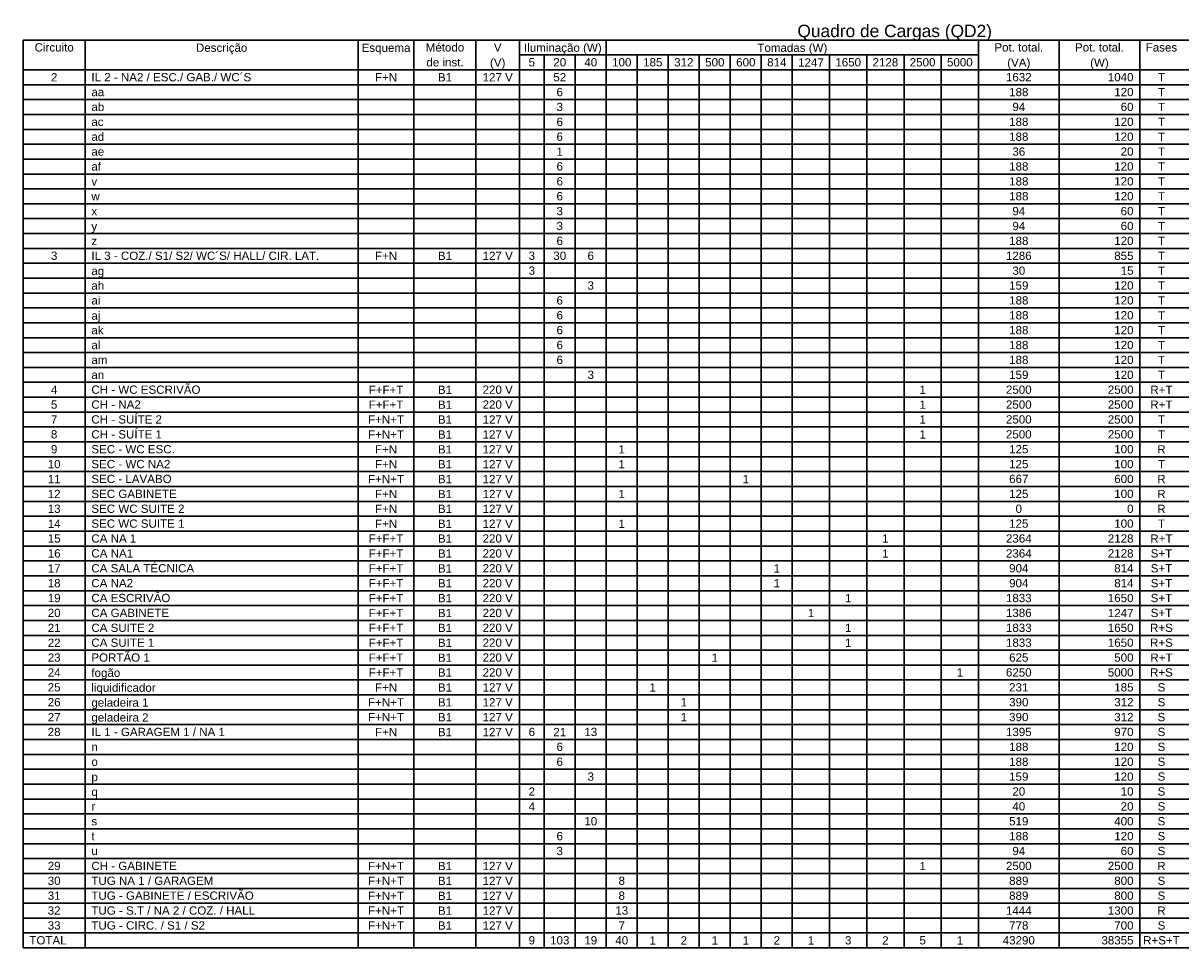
# Model space of a CAD drawing. Header units: millimetres. Extents: x -11 to 95, y -28 to 98.
# Tile 20 of 22: x 48 to 77, y 54 to 77. Entities that reach past the tile are written whole.
import ezdxf

# ---------------------------------------------------------------- set-up
doc = ezdxf.new("R2010")
doc.units = ezdxf.units.MM
doc.header["$MEASUREMENT"] = 0
for name, color, linetype, lineweight in [('DI-Linhas do quadro', 1, 'Continuous', 30), ('DI-Textos do quadro', 7, 'Continuous', 20), ('DI-Título do quadro', 1, 'Continuous', 30)]:
    doc.layers.add(name, color=color, linetype=linetype, lineweight=lineweight)
doc.styles.add('Arial', font='txt')

msp = doc.modelspace()

# ---------------------------------------------------------------- linework, layer by layer
at = {"layer": 'DI-Linhas do quadro', "linetype": 'Continuous'}
for p, q in [((47.728, 76.763), (92.365, 76.763)), ((47.728, 76.763), (47.728, 53.889)), ((49.317, 76.763), (49.317, 53.889)), ((56.306, 76.763), (56.306, 53.889)), ((57.736, 76.763), (57.736, 53.889)), ((59.324, 76.763), (59.324, 53.889)), ((60.436, 76.763), (60.436, 53.889)), ((62.66, 76.763), (62.66, 53.889)), ((72.191, 76.763), (72.191, 53.889)), ((74.256, 76.763), (74.256, 53.889)), ((76.321, 76.763), (76.321, 53.889)), ((60.436, 76.382), (62.66, 76.382)), ((61.072, 76.382), (61.072, 53.889)), ((61.866, 76.382), (61.866, 53.889)), ((62.66, 76.382), (72.191, 76.382)), ((63.454, 76.382), (63.454, 53.889)), ((64.249, 76.382), (64.249, 53.889)), ((65.043, 76.382), (65.043, 53.889)), ((65.837, 76.382), (65.837, 53.889)), ((66.631, 76.382), (66.631, 53.889)), ((67.425, 76.382), (67.425, 53.889)), ((68.379, 76.382), (68.379, 53.889)), ((69.332, 76.382), (69.332, 53.889)), ((70.285, 76.382), (70.285, 53.889)), ((71.238, 76.382), (71.238, 53.889)), ((47.728, 76.001), (92.365, 76.001)), ((47.728, 75.619), (92.365, 75.619)), ((47.728, 75.238), (92.365, 75.238)), ((47.728, 74.857), (92.365, 74.857)), ((47.728, 74.476), (92.365, 74.476)), ((47.728, 74.094), (92.365, 74.094)), ((47.728, 73.713), (92.365, 73.713)), ((47.728, 73.332), (92.365, 73.332)), ((47.728, 72.951), (92.365, 72.951)), ((47.728, 72.569), (92.365, 72.569)), ((47.728, 72.188), (92.365, 72.188)), ((47.728, 71.807), (92.365, 71.807)), ((47.728, 71.426), (92.365, 71.426)), ((47.728, 71.044), (92.365, 71.044)), ((47.728, 70.663), (92.365, 70.663)), ((47.728, 70.282), (92.365, 70.282)), ((47.728, 69.901), (92.365, 69.901)), ((47.728, 69.519), (92.365, 69.519)), ((47.728, 69.138), (92.365, 69.138)), ((47.728, 68.757), (92.365, 68.757)), ((47.728, 68.376), (92.365, 68.376)), ((47.728, 67.995), (92.365, 67.995)), ((47.728, 67.613), (92.365, 67.613)), ((47.728, 67.232), (92.365, 67.232)), ((47.728, 66.851), (92.365, 66.851)), ((47.728, 66.469), (92.365, 66.469)), ((47.728, 66.088), (92.365, 66.088)), ((47.728, 65.707), (92.365, 65.707)), ((47.728, 65.326), (92.365, 65.326)), ((47.728, 64.945), (92.365, 64.945)), ((47.728, 64.563), (92.365, 64.563)), ((47.728, 64.182), (92.365, 64.182)), ((47.728, 63.801), (92.365, 63.801)), ((47.728, 63.42), (92.365, 63.42)), ((47.728, 63.038), (92.365, 63.038)), ((47.728, 62.657), (92.365, 62.657)), ((47.728, 62.276), (92.365, 62.276)), ((47.728, 61.895), (92.365, 61.895)), ((47.728, 61.513), (92.365, 61.513)), ((47.728, 61.132), (92.365, 61.132)), ((47.728, 60.751), (92.365, 60.751)), ((47.728, 60.37), (92.365, 60.37)), ((47.728, 59.988), (92.365, 59.988)), ((47.728, 59.607), (92.365, 59.607)), ((47.728, 59.226), (92.365, 59.226)), ((47.728, 58.845), (92.365, 58.845)), ((47.728, 58.464), (92.365, 58.464)), ((47.728, 58.082), (92.365, 58.082)), ((47.728, 57.701), (92.365, 57.701)), ((47.728, 57.32), (92.365, 57.32)), ((47.728, 56.938), (92.365, 56.938)), ((47.728, 56.557), (92.365, 56.557)), ((47.728, 56.176), (92.365, 56.176)), ((47.728, 55.795), (92.365, 55.795)), ((47.728, 55.414), (92.365, 55.414)), ((47.728, 55.032), (92.365, 55.032)), ((47.728, 54.651), (92.365, 54.651)), ((47.728, 54.27), (92.365, 54.27)), ((47.728, 53.889), (92.365, 53.889)), ((47.728, 53.507), (47.728, 53.889)), ((47.728, 53.507), (47.728, 53.889)), ((49.317, 53.507), (49.317, 53.889)), ((56.306, 53.507), (56.306, 53.889)), ((57.736, 53.507), (57.736, 53.889)), ((59.324, 53.507), (59.324, 53.889)), ((60.436, 53.507), (60.436, 53.889)), ((61.072, 53.507), (61.072, 53.889)), ((61.866, 53.507), (61.866, 53.889)), ((62.66, 53.507), (62.66, 53.889)), ((63.454, 53.507), (63.454, 53.889)), ((64.249, 53.507), (64.249, 53.889)), ((65.043, 53.507), (65.043, 53.889)), ((65.837, 53.507), (65.837, 53.889)), ((66.631, 53.507), (66.631, 53.889)), ((67.425, 53.507), (67.425, 53.889)), ((68.379, 53.507), (68.379, 53.889)), ((69.332, 53.507), (69.332, 53.889)), ((70.285, 53.507), (70.285, 53.889)), ((71.238, 53.507), (71.238, 53.889)), ((72.191, 53.507), (72.191, 53.889)), ((74.256, 53.507), (74.256, 53.889)), ((76.321, 53.507), (76.321, 53.889)), ((47.728, 53.507), (92.365, 53.507))]:
    msp.add_line(p, q, dxfattribs=at)

# ---------------------------------------------------------------- texts
at = {"layer": 'DI-Textos do quadro', "line_spacing_factor": 0.798, "style": 'Arial'}
for s, insert, char_height, width, attachment_point in [('Método', (58.53, 76.467), 0.2118, 1.52496, 8), ('Circuito', (48.522, 76.467), 0.2118, 2.03328, 8), ('Descrição', (52.811, 76.397), 0.2118, 2.28744, 8), ('Esquema', (57.021, 76.397), 0.2118, 1.77912, 8), ('V', (59.88, 76.467), 0.212, 0.25416, 8), ('Iluminação (W)', (61.548, 76.397), 0.2118, 3.55824, 8), ('Tomadas (W)', (67.425, 76.397), 0.2118, 2.79576, 8), ('Pot. total.', (73.224, 76.467), 0.2118, 2.79576, 8), ('Pot. total.', (75.289, 76.467), 0.2118, 2.79576, 8), ('Fases', (76.877, 76.467), 0.2118, 1.2708, 8), ('de inst.', (58.53, 76.085), 0.2118, 2.03328, 8), ('(V)', (59.88, 76.015), 0.2118, 0.76248, 8), ('5', (60.754, 76.085), 0.212, 0.25416, 8), ('20', (61.469, 76.085), 0.2118, 0.50832, 8), ('40', (62.263, 76.085), 0.2118, 0.50832, 8), ('100', (63.057, 76.085), 0.2118, 0.76248, 8), ('185', (63.851, 76.085), 0.2118, 0.76248, 8), ('312', (64.646, 76.085), 0.2118, 0.76248, 8), ('500', (65.44, 76.085), 0.2118, 0.76248, 8), ('600', (66.234, 76.085), 0.2118, 0.76248, 8), ('814', (67.028, 76.085), 0.2118, 0.76248, 8), ('1247', (67.902, 76.085), 0.2118, 1.01664, 8), ('1650', (68.855, 76.085), 0.2118, 1.01664, 8), ('2128', (69.808, 76.085), 0.2118, 1.01664, 8), ('2500', (70.761, 76.085), 0.2118, 1.01664, 8), ('5000', (71.715, 76.085), 0.2118, 1.01664, 8), ('(VA)', (73.224, 76.015), 0.2118, 1.01664, 8), ('(W)', (75.289, 76.015), 0.2118, 0.76248, 8), ('2', (48.522, 75.704), 0.212, 0.25416, 8), ('IL 2 - NA2 / ESC./ GAB./ WC´S', (49.475, 75.704), 0.2118, 7.37064, 7), ('F+N', (57.021, 75.704), 0.2118, 0.76248, 8), ('B1', (58.53, 75.704), 0.2118, 0.50832, 8), ('127 V', (59.88, 75.704), 0.2118, 1.2708, 8), ('52', (61.469, 75.704), 0.2118, 0.50832, 8), ('1632', (73.224, 75.704), 0.2118, 1.01664, 8), ('1040', (76.162, 75.704), 0.2118, 1.01664, 9), ('T', (76.877, 75.704), 0.212, 0.25416, 8), ('6', (61.469, 75.323), 0.212, 0.25416, 8), ('188', (73.224, 75.323), 0.2118, 0.76248, 8), ('120', (76.162, 75.323), 0.2118, 0.76248, 9), ('T', (76.877, 75.323), 0.212, 0.25416, 8), ('aa', (49.475, 75.323), 0.2118, 0.50832, 7), ('ab', (49.475, 74.942), 0.2118, 0.50832, 7), ('3', (61.469, 74.942), 0.212, 0.25416, 8), ('94', (73.224, 74.942), 0.2118, 0.50832, 8), ('60', (76.162, 74.942), 0.2118, 0.50832, 9), ('T', (76.877, 74.942), 0.212, 0.25416, 8), ('ac', (49.475, 74.56), 0.2118, 0.50832, 7), ('6', (61.469, 74.56), 0.212, 0.25416, 8), ('188', (73.224, 74.56), 0.2118, 0.76248, 8), ('120', (76.162, 74.56), 0.2118, 0.76248, 9), ('T', (76.877, 74.56), 0.212, 0.25416, 8), ('ad', (49.475, 74.179), 0.2118, 0.50832, 7), ('6', (61.469, 74.179), 0.212, 0.25416, 8), ('188', (73.224, 74.179), 0.2118, 0.76248, 8), ('120', (76.162, 74.179), 0.2118, 0.76248, 9), ('T', (76.877, 74.179), 0.212, 0.25416, 8), ('ae', (49.475, 73.798), 0.2118, 0.50832, 7), ('1', (61.469, 73.798), 0.212, 0.25416, 8), ('36', (73.224, 73.798), 0.2118, 0.50832, 8), ('20', (76.162, 73.798), 0.2118, 0.50832, 9), ('T', (76.877, 73.798), 0.212, 0.25416, 8), ('af', (49.475, 73.417), 0.2118, 0.50832, 7), ('6', (61.469, 73.417), 0.212, 0.25416, 8), ('188', (73.224, 73.417), 0.2118, 0.76248, 8), ('120', (76.162, 73.417), 0.2118, 0.76248, 9), ('T', (76.877, 73.417), 0.212, 0.25416, 8), ('v', (49.475, 73.035), 0.212, 0.25416, 7), ('6', (61.469, 73.035), 0.212, 0.25416, 8), ('188', (73.224, 73.035), 0.2118, 0.76248, 8), ('120', (76.162, 73.035), 0.2118, 0.76248, 9), ('T', (76.877, 73.035), 0.212, 0.25416, 8), ('6', (61.469, 72.654), 0.212, 0.25416, 8), ('188', (73.224, 72.654), 0.2118, 0.76248, 8), ('120', (76.162, 72.654), 0.2118, 0.76248, 9), ('T', (76.877, 72.654), 0.212, 0.25416, 8), ('w', (49.475, 72.654), 0.212, 0.25416, 7), ('x', (49.475, 72.273), 0.212, 0.25416, 7), ('3', (61.469, 72.273), 0.212, 0.25416, 8), ('94', (73.224, 72.273), 0.2118, 0.50832, 8), ('60', (76.162, 72.273), 0.2118, 0.50832, 9), ('T', (76.877, 72.273), 0.212, 0.25416, 8), ('y', (49.475, 71.822), 0.212, 0.25416, 7), ('3', (61.469, 71.892), 0.212, 0.25416, 8), ('94', (73.224, 71.892), 0.2118, 0.50832, 8), ('60', (76.162, 71.892), 0.2118, 0.50832, 9), ('T', (76.877, 71.892), 0.212, 0.25416, 8), ('6', (61.469, 71.511), 0.212, 0.25416, 8), ('188', (73.224, 71.511), 0.2118, 0.76248, 8), ('120', (76.162, 71.511), 0.2118, 0.76248, 9), ('T', (76.877, 71.511), 0.212, 0.25416, 8), ('z', (49.475, 71.511), 0.212, 0.25416, 7), ('IL 3 - COZ./ S1/ S2/ WC´S/ HALL/ CIR. LAT.', (49.475, 71.129), 0.2118, 10.67472, 7), ('3', (48.522, 71.129), 0.212, 0.25416, 8), ('F+N', (57.021, 71.129), 0.2118, 0.76248, 8), ('B1', (58.53, 71.129), 0.2118, 0.50832, 8), ('127 V', (59.88, 71.129), 0.2118, 1.2708, 8), ('3', (60.754, 71.129), 0.212, 0.25416, 8), ('30', (61.469, 71.129), 0.2118, 0.50832, 8), ('6', (62.263, 71.129), 0.212, 0.25416, 8), ('1286', (73.224, 71.129), 0.2118, 1.01664, 8), ('855', (76.162, 71.129), 0.2118, 0.76248, 9), ('T', (76.877, 71.129), 0.212, 0.25416, 8), ('ag', (49.475, 70.678), 0.2118, 0.50832, 7), ('3', (60.754, 70.748), 0.212, 0.25416, 8), ('30', (73.224, 70.748), 0.2118, 0.50832, 8), ('15', (76.162, 70.748), 0.2118, 0.50832, 9), ('T', (76.877, 70.748), 0.212, 0.25416, 8), ('ah', (49.475, 70.367), 0.2118, 0.50832, 7), ('3', (62.263, 70.367), 0.212, 0.25416, 8), ('159', (73.224, 70.367), 0.2118, 0.76248, 8), ('120', (76.162, 70.367), 0.2118, 0.76248, 9), ('T', (76.877, 70.367), 0.212, 0.25416, 8), ('ai', (49.475, 69.986), 0.2118, 0.50832, 7), ('6', (61.469, 69.986), 0.212, 0.25416, 8), ('188', (73.224, 69.986), 0.2118, 0.76248, 8), ('120', (76.162, 69.986), 0.2118, 0.76248, 9), ('T', (76.877, 69.986), 0.212, 0.25416, 8), ('aj', (49.475, 69.534), 0.2118, 0.50832, 7), ('6', (61.469, 69.604), 0.212, 0.25416, 8), ('188', (73.224, 69.604), 0.2118, 0.76248, 8), ('120', (76.162, 69.604), 0.2118, 0.76248, 9), ('T', (76.877, 69.604), 0.212, 0.25416, 8), ('ak', (49.475, 69.223), 0.2118, 0.50832, 7), ('6', (61.469, 69.223), 0.212, 0.25416, 8), ('188', (73.224, 69.223), 0.2118, 0.76248, 8), ('120', (76.162, 69.223), 0.2118, 0.76248, 9), ('T', (76.877, 69.223), 0.212, 0.25416, 8), ('al', (49.475, 68.842), 0.2118, 0.50832, 7), ('6', (61.469, 68.842), 0.212, 0.25416, 8), ('188', (73.224, 68.842), 0.2118, 0.76248, 8), ('120', (76.162, 68.842), 0.2118, 0.76248, 9), ('T', (76.877, 68.842), 0.212, 0.25416, 8), ('am', (49.475, 68.461), 0.2118, 0.50832, 7), ('6', (61.469, 68.461), 0.212, 0.25416, 8), ('188', (73.224, 68.461), 0.2118, 0.76248, 8), ('120', (76.162, 68.461), 0.2118, 0.76248, 9), ('T', (76.877, 68.461), 0.212, 0.25416, 8), ('an', (49.475, 68.079), 0.2118, 0.50832, 7), ('3', (62.263, 68.079), 0.212, 0.25416, 8), ('159', (73.224, 68.079), 0.2118, 0.76248, 8), ('120', (76.162, 68.079), 0.2118, 0.76248, 9), ('T', (76.877, 68.079), 0.212, 0.25416, 8), ('4', (48.522, 67.698), 0.212, 0.25416, 8), ('CH - WC ESCRIVÃO', (49.475, 67.698), 0.2118, 4.06656, 7), ('F+F+T', (57.021, 67.698), 0.2118, 1.2708, 8), ('B1', (58.53, 67.698), 0.2118, 0.50832, 8), ('220 V', (59.88, 67.698), 0.2118, 1.2708, 8), ('1', (70.761, 67.698), 0.212, 0.25416, 8), ('2500', (73.224, 67.698), 0.2118, 1.01664, 8), ('2500', (76.162, 67.698), 0.2118, 1.01664, 9), ('R+T', (76.877, 67.698), 0.2118, 0.76248, 8), ('5', (48.522, 67.317), 0.212, 0.25416, 8), ('CH - NA2', (49.475, 67.317), 0.2118, 2.03328, 7), ('F+F+T', (57.021, 67.317), 0.2118, 1.2708, 8), ('B1', (58.53, 67.317), 0.2118, 0.50832, 8), ('220 V', (59.88, 67.317), 0.2118, 1.2708, 8), ('1', (70.761, 67.317), 0.212, 0.25416, 8), ('2500', (73.224, 67.317), 0.2118, 1.01664, 8), ('2500', (76.162, 67.317), 0.2118, 1.01664, 9), ('R+T', (76.877, 67.317), 0.2118, 0.76248, 8), ('7', (48.522, 66.936), 0.212, 0.25416, 8), ('CH - SUÍTE 2', (49.475, 66.936), 0.2118, 3.04992, 7), ('F+N+T', (57.021, 66.936), 0.2118, 1.2708, 8), ('B1', (58.53, 66.936), 0.2118, 0.50832, 8), ('127 V', (59.88, 66.936), 0.2118, 1.2708, 8), ('1', (70.761, 66.936), 0.212, 0.25416, 8), ('2500', (73.224, 66.936), 0.2118, 1.01664, 8), ('2500', (76.162, 66.936), 0.2118, 1.01664, 9), ('T', (76.877, 66.936), 0.212, 0.25416, 8), ('8', (48.522, 66.554), 0.212, 0.25416, 8), ('CH - SUÍTE 1', (49.475, 66.554), 0.2118, 3.04992, 7), ('F+N+T', (57.021, 66.554), 0.2118, 1.2708, 8), ('B1', (58.53, 66.554), 0.2118, 0.50832, 8), ('127 V', (59.88, 66.554), 0.2118, 1.2708, 8), ('1', (70.761, 66.554), 0.212, 0.25416, 8), ('2500', (73.224, 66.554), 0.2118, 1.01664, 8), ('2500', (76.162, 66.554), 0.2118, 1.01664, 9), ('T', (76.877, 66.554), 0.212, 0.25416, 8), ('9', (48.522, 66.173), 0.212, 0.25416, 8), ('SEC - WC ESC.', (49.475, 66.173), 0.2118, 3.30408, 7), ('F+N', (57.021, 66.173), 0.2118, 0.76248, 8), ('B1', (58.53, 66.173), 0.2118, 0.50832, 8), ('127 V', (59.88, 66.173), 0.2118, 1.2708, 8), ('1', (63.057, 66.173), 0.212, 0.25416, 8), ('125', (73.224, 66.173), 0.2118, 0.76248, 8), ('100', (76.162, 66.173), 0.2118, 0.76248, 9), ('R', (76.877, 66.173), 0.212, 0.25416, 8), ('10', (48.522, 65.792), 0.2118, 0.50832, 8), ('SEC - WC NA2', (49.475, 65.792), 0.2118, 3.04992, 7), ('F+N', (57.021, 65.792), 0.2118, 0.76248, 8), ('B1', (58.53, 65.792), 0.2118, 0.50832, 8), ('127 V', (59.88, 65.792), 0.2118, 1.2708, 8), ('1', (63.057, 65.792), 0.212, 0.25416, 8), ('125', (73.224, 65.792), 0.2118, 0.76248, 8), ('100', (76.162, 65.792), 0.2118, 0.76248, 9), ('T', (76.877, 65.792), 0.212, 0.25416, 8), ('11', (48.522, 65.411), 0.2118, 0.50832, 8), ('SEC - LAVABO', (49.475, 65.411), 0.2118, 3.04992, 7), ('F+N+T', (57.021, 65.411), 0.2118, 1.2708, 8), ('B1', (58.53, 65.411), 0.2118, 0.50832, 8), ('127 V', (59.88, 65.411), 0.2118, 1.2708, 8), ('1', (66.234, 65.411), 0.212, 0.25416, 8), ('667', (73.224, 65.411), 0.2118, 0.76248, 8), ('600', (76.162, 65.411), 0.2118, 0.76248, 9), ('R', (76.877, 65.411), 0.212, 0.25416, 8), ('12', (48.522, 65.029), 0.2118, 0.50832, 8), ('SEC GABINETE', (49.475, 65.029), 0.2118, 3.04992, 7), ('F+N', (57.021, 65.029), 0.2118, 0.76248, 8), ('B1', (58.53, 65.029), 0.2118, 0.50832, 8), ('127 V', (59.88, 65.029), 0.2118, 1.2708, 8), ('1', (63.057, 65.029), 0.212, 0.25416, 8), ('125', (73.224, 65.029), 0.2118, 0.76248, 8), ('100', (76.162, 65.029), 0.2118, 0.76248, 9), ('R', (76.877, 65.029), 0.212, 0.25416, 8), ('13', (48.522, 64.648), 0.2118, 0.50832, 8), ('SEC WC SUITE 2', (49.475, 64.648), 0.2118, 3.55824, 7), ('F+N', (57.021, 64.648), 0.2118, 0.76248, 8), ('B1', (58.53, 64.648), 0.2118, 0.50832, 8), ('127 V', (59.88, 64.648), 0.2118, 1.2708, 8), ('0', (73.224, 64.648), 0.212, 0.25416, 8), ('0', (76.162, 64.648), 0.212, 0.25416, 9), ('R', (76.877, 64.648), 0.212, 0.25416, 8), ('14', (48.522, 64.267), 0.2118, 0.50832, 8), ('SEC WC SUITE 1', (49.475, 64.267), 0.2118, 3.55824, 7), ('F+N', (57.021, 64.267), 0.2118, 0.76248, 8), ('B1', (58.53, 64.267), 0.2118, 0.50832, 8), ('127 V', (59.88, 64.267), 0.2118, 1.2708, 8), ('1', (63.057, 64.267), 0.212, 0.25416, 8), ('125', (73.224, 64.267), 0.2118, 0.76248, 8), ('100', (76.162, 64.267), 0.2118, 0.76248, 9), ('T', (76.877, 64.267), 0.212, 0.25416, 8), ('15', (48.522, 63.886), 0.2118, 0.50832, 8), ('CA NA 1', (49.475, 63.886), 0.2118, 1.77912, 7), ('F+F+T', (57.021, 63.886), 0.2118, 1.2708, 8), ('B1', (58.53, 63.886), 0.2118, 0.50832, 8), ('220 V', (59.88, 63.886), 0.2118, 1.2708, 8), ('1', (69.808, 63.886), 0.212, 0.25416, 8), ('2364', (73.224, 63.886), 0.2118, 1.01664, 8), ('2128', (76.162, 63.886), 0.2118, 1.01664, 9), ('R+T', (76.877, 63.886), 0.2118, 0.76248, 8), ('16', (48.522, 63.504), 0.2118, 0.50832, 8), ('CA NA1', (49.475, 63.504), 0.2118, 1.52496, 7), ('F+F+T', (57.021, 63.504), 0.2118, 1.2708, 8), ('B1', (58.53, 63.504), 0.2118, 0.50832, 8), ('220 V', (59.88, 63.504), 0.2118, 1.2708, 8), ('1', (69.808, 63.504), 0.212, 0.25416, 8), ('2364', (73.224, 63.504), 0.2118, 1.01664, 8), ('2128', (76.162, 63.504), 0.2118, 1.01664, 9), ('S+T', (76.877, 63.504), 0.2118, 0.76248, 8), ('CA SALA TÉCNICA', (49.475, 63.123), 0.2118, 3.8124, 7), ('17', (48.522, 63.123), 0.2118, 0.50832, 8), ('F+F+T', (57.021, 63.123), 0.2118, 1.2708, 8), ('B1', (58.53, 63.123), 0.2118, 0.50832, 8), ('220 V', (59.88, 63.123), 0.2118, 1.2708, 8), ('1', (67.028, 63.123), 0.212, 0.25416, 8), ('904', (73.224, 63.123), 0.2118, 0.76248, 8), ('814', (76.162, 63.123), 0.2118, 0.76248, 9), ('S+T', (76.877, 63.123), 0.2118, 0.76248, 8), ('18', (48.522, 62.742), 0.2118, 0.50832, 8), ('CA NA2', (49.475, 62.742), 0.2118, 1.52496, 7), ('F+F+T', (57.021, 62.742), 0.2118, 1.2708, 8), ('B1', (58.53, 62.742), 0.2118, 0.50832, 8), ('220 V', (59.88, 62.742), 0.2118, 1.2708, 8), ('1', (67.028, 62.742), 0.212, 0.25416, 8), ('904', (73.224, 62.742), 0.2118, 0.76248, 8), ('814', (76.162, 62.742), 0.2118, 0.76248, 9), ('S+T', (76.877, 62.742), 0.2118, 0.76248, 8), ('19', (48.522, 62.361), 0.2118, 0.50832, 8), ('CA ESCRIVÃO', (49.475, 62.361), 0.2118, 2.79576, 7), ('F+F+T', (57.021, 62.361), 0.2118, 1.2708, 8), ('B1', (58.53, 62.361), 0.2118, 0.50832, 8), ('220 V', (59.88, 62.361), 0.2118, 1.2708, 8), ('1', (68.855, 62.361), 0.212, 0.25416, 8), ('1833', (73.224, 62.361), 0.2118, 1.01664, 8), ('1650', (76.162, 62.361), 0.2118, 1.01664, 9), ('S+T', (76.877, 62.361), 0.2118, 0.76248, 8), ('20', (48.522, 61.98), 0.2118, 0.50832, 8), ('CA GABINETE', (49.475, 61.98), 0.2118, 2.79576, 7), ('F+F+T', (57.021, 61.98), 0.2118, 1.2708, 8), ('B1', (58.53, 61.98), 0.2118, 0.50832, 8), ('220 V', (59.88, 61.98), 0.2118, 1.2708, 8), ('1', (67.902, 61.98), 0.212, 0.25416, 8), ('1386', (73.224, 61.98), 0.2118, 1.01664, 8), ('1247', (76.162, 61.98), 0.2118, 1.01664, 9), ('S+T', (76.877, 61.98), 0.2118, 0.76248, 8), ('21', (48.522, 61.598), 0.2118, 0.50832, 8), ('CA SUITE 2', (49.475, 61.598), 0.2118, 2.5416, 7), ('F+F+T', (57.021, 61.598), 0.2118, 1.2708, 8), ('B1', (58.53, 61.598), 0.2118, 0.50832, 8), ('220 V', (59.88, 61.598), 0.2118, 1.2708, 8), ('1', (68.855, 61.598), 0.212, 0.25416, 8), ('1833', (73.224, 61.598), 0.2118, 1.01664, 8), ('1650', (76.162, 61.598), 0.2118, 1.01664, 9), ('R+S', (76.877, 61.598), 0.2118, 0.76248, 8), ('22', (48.522, 61.217), 0.2118, 0.50832, 8), ('CA SUITE 1', (49.475, 61.217), 0.2118, 2.5416, 7), ('F+F+T', (57.021, 61.217), 0.2118, 1.2708, 8), ('B1', (58.53, 61.217), 0.2118, 0.50832, 8), ('220 V', (59.88, 61.217), 0.2118, 1.2708, 8), ('1', (68.855, 61.217), 0.212, 0.25416, 8), ('1833', (73.224, 61.217), 0.2118, 1.01664, 8), ('1650', (76.162, 61.217), 0.2118, 1.01664, 9), ('R+S', (76.877, 61.217), 0.2118, 0.76248, 8), ('23', (48.522, 60.836), 0.2118, 0.50832, 8), ('PORTÃO 1', (49.475, 60.836), 0.2118, 2.03328, 7), ('F+F+T', (57.021, 60.836), 0.2118, 1.2708, 8), ('B1', (58.53, 60.836), 0.2118, 0.50832, 8), ('220 V', (59.88, 60.836), 0.2118, 1.2708, 8), ('1', (65.44, 60.836), 0.212, 0.25416, 8), ('625', (73.224, 60.836), 0.2118, 0.76248, 8), ('500', (76.162, 60.836), 0.2118, 0.76248, 9), ('R+T', (76.877, 60.836), 0.2118, 0.76248, 8), ('24', (48.522, 60.455), 0.2118, 0.50832, 8), ('fogão', (49.475, 60.385), 0.2118, 1.2708, 7), ('F+F+T', (57.021, 60.455), 0.2118, 1.2708, 8), ('B1', (58.53, 60.455), 0.2118, 0.50832, 8), ('220 V', (59.88, 60.455), 0.2118, 1.2708, 8), ('1', (71.715, 60.455), 0.212, 0.25416, 8), ('6250', (73.224, 60.455), 0.2118, 1.01664, 8), ('5000', (76.162, 60.455), 0.2118, 1.01664, 9), ('R+S', (76.877, 60.455), 0.2118, 0.76248, 8), ('25', (48.522, 60.073), 0.2118, 0.50832, 8), ('liquidificador', (49.475, 60.003), 0.2118, 3.55824, 7), ('F+N', (57.021, 60.073), 0.2118, 0.76248, 8), ('B1', (58.53, 60.073), 0.2118, 0.50832, 8), ('127 V', (59.88, 60.073), 0.2118, 1.2708, 8), ('1', (63.851, 60.073), 0.212, 0.25416, 8), ('231', (73.224, 60.073), 0.2118, 0.76248, 8), ('185', (76.162, 60.073), 0.2118, 0.76248, 9), ('S', (76.877, 60.073), 0.212, 0.25416, 8), ('26', (48.522, 59.692), 0.2118, 0.50832, 8), ('geladeira 1', (49.475, 59.622), 0.2118, 2.79576, 7), ('F+N+T', (57.021, 59.692), 0.2118, 1.2708, 8), ('B1', (58.53, 59.692), 0.2118, 0.50832, 8), ('127 V', (59.88, 59.692), 0.2118, 1.2708, 8), ('1', (64.646, 59.692), 0.212, 0.25416, 8), ('390', (73.224, 59.692), 0.2118, 0.76248, 8), ('312', (76.162, 59.692), 0.2118, 0.76248, 9), ('S', (76.877, 59.692), 0.212, 0.25416, 8), ('27', (48.522, 59.311), 0.2118, 0.50832, 8), ('F+N+T', (57.021, 59.311), 0.2118, 1.2708, 8), ('B1', (58.53, 59.311), 0.2118, 0.50832, 8), ('127 V', (59.88, 59.311), 0.2118, 1.2708, 8), ('1', (64.646, 59.311), 0.212, 0.25416, 8), ('390', (73.224, 59.311), 0.2118, 0.76248, 8), ('312', (76.162, 59.311), 0.2118, 0.76248, 9), ('S', (76.877, 59.311), 0.212, 0.25416, 8), ('geladeira 2', (49.475, 59.241), 0.2118, 2.79576, 7), ('28', (48.522, 58.93), 0.2118, 0.50832, 8), ('IL 1 - GARAGEM 1 / NA 1', (49.475, 58.93), 0.2118, 5.84568, 7), ('F+N', (57.021, 58.93), 0.2118, 0.76248, 8), ('B1', (58.53, 58.93), 0.2118, 0.50832, 8), ('127 V', (59.88, 58.93), 0.2118, 1.2708, 8), ('6', (60.754, 58.93), 0.212, 0.25416, 8), ('21', (61.469, 58.93), 0.2118, 0.50832, 8), ('13', (62.263, 58.93), 0.2118, 0.50832, 8), ('1395', (73.224, 58.93), 0.2118, 1.01664, 8), ('970', (76.162, 58.93), 0.2118, 0.76248, 9), ('S', (76.877, 58.93), 0.212, 0.25416, 8), ('n', (49.475, 58.548), 0.212, 0.25416, 7), ('6', (61.469, 58.548), 0.212, 0.25416, 8), ('188', (73.224, 58.548), 0.2118, 0.76248, 8), ('120', (76.162, 58.548), 0.2118, 0.76248, 9), ('S', (76.877, 58.548), 0.212, 0.25416, 8), ('6', (61.469, 58.167), 0.212, 0.25416, 8), ('188', (73.224, 58.167), 0.2118, 0.76248, 8), ('120', (76.162, 58.167), 0.2118, 0.76248, 9), ('S', (76.877, 58.167), 0.212, 0.25416, 8), ('o', (49.475, 58.167), 0.212, 0.25416, 7), ('p', (49.475, 57.716), 0.212, 0.25416, 7), ('3', (62.263, 57.786), 0.212, 0.25416, 8), ('159', (73.224, 57.786), 0.2118, 0.76248, 8), ('120', (76.162, 57.786), 0.2118, 0.76248, 9), ('S', (76.877, 57.786), 0.212, 0.25416, 8), ('q', (49.475, 57.335), 0.212, 0.25416, 7), ('2', (60.754, 57.405), 0.212, 0.25416, 8), ('20', (73.224, 57.405), 0.2118, 0.50832, 8), ('10', (76.162, 57.405), 0.2118, 0.50832, 9), ('S', (76.877, 57.405), 0.212, 0.25416, 8), ('r', (49.475, 57.023), 0.212, 0.25416, 7), ('4', (60.754, 57.023), 0.212, 0.25416, 8), ('40', (73.224, 57.023), 0.2118, 0.50832, 8), ('20', (76.162, 57.023), 0.2118, 0.50832, 9), ('S', (76.877, 57.023), 0.212, 0.25416, 8), ('10', (62.263, 56.642), 0.2118, 0.50832, 8), ('519', (73.224, 56.642), 0.2118, 0.76248, 8), ('400', (76.162, 56.642), 0.2118, 0.76248, 9), ('S', (76.877, 56.642), 0.212, 0.25416, 8), ('s', (49.475, 56.642), 0.212, 0.25416, 7), ('t', (49.475, 56.261), 0.212, 0.25416, 7), ('6', (61.469, 56.261), 0.212, 0.25416, 8), ('188', (73.224, 56.261), 0.2118, 0.76248, 8), ('120', (76.162, 56.261), 0.2118, 0.76248, 9), ('S', (76.877, 56.261), 0.212, 0.25416, 8), ('u', (49.475, 55.88), 0.212, 0.25416, 7), ('3', (61.469, 55.88), 0.212, 0.25416, 8), ('94', (73.224, 55.88), 0.2118, 0.50832, 8), ('60', (76.162, 55.88), 0.2118, 0.50832, 9), ('S', (76.877, 55.88), 0.212, 0.25416, 8), ('29', (48.522, 55.498), 0.2118, 0.50832, 8), ('CH - GABINETE', (49.475, 55.498), 0.2118, 3.30408, 7), ('F+N+T', (57.021, 55.498), 0.2118, 1.2708, 8), ('B1', (58.53, 55.498), 0.2118, 0.50832, 8), ('127 V', (59.88, 55.498), 0.2118, 1.2708, 8), ('1', (70.761, 55.498), 0.212, 0.25416, 8), ('2500', (73.224, 55.498), 0.2118, 1.01664, 8), ('2500', (76.162, 55.498), 0.2118, 1.01664, 9), ('R', (76.877, 55.498), 0.212, 0.25416, 8), ('30', (48.522, 55.117), 0.2118, 0.50832, 8), ('TUG NA 1 / GARAGEM', (49.475, 55.117), 0.2118, 4.57488, 7), ('F+N+T', (57.021, 55.117), 0.2118, 1.2708, 8), ('B1', (58.53, 55.117), 0.2118, 0.50832, 8), ('127 V', (59.88, 55.117), 0.2118, 1.2708, 8), ('8', (63.057, 55.117), 0.212, 0.25416, 8), ('889', (73.224, 55.117), 0.2118, 0.76248, 8), ('800', (76.162, 55.117), 0.2118, 0.76248, 9), ('S', (76.877, 55.117), 0.212, 0.25416, 8), ('31', (48.522, 54.736), 0.2118, 0.50832, 8), ('TUG - GABINETE / ESCRIVÃO', (49.475, 54.736), 0.2118, 6.354, 7), ('F+N+T', (57.021, 54.736), 0.2118, 1.2708, 8), ('B1', (58.53, 54.736), 0.2118, 0.50832, 8), ('127 V', (59.88, 54.736), 0.2118, 1.2708, 8), ('8', (63.057, 54.736), 0.212, 0.25416, 8), ('889', (73.224, 54.736), 0.2118, 0.76248, 8), ('800', (76.162, 54.736), 0.2118, 0.76248, 9), ('S', (76.877, 54.736), 0.212, 0.25416, 8), ('32', (48.522, 54.355), 0.2118, 0.50832, 8), ('TUG - S.T / NA 2 / COZ. / HALL', (49.475, 54.355), 0.2118, 7.6248, 7), ('F+N+T', (57.021, 54.355), 0.2118, 1.2708, 8), ('B1', (58.53, 54.355), 0.2118, 0.50832, 8), ('127 V', (59.88, 54.355), 0.2118, 1.2708, 8), ('13', (63.057, 54.355), 0.2118, 0.50832, 8), ('1444', (73.224, 54.355), 0.2118, 1.01664, 8), ('1300', (76.162, 54.355), 0.2118, 1.01664, 9), ('R', (76.877, 54.355), 0.212, 0.25416, 8), ('33', (48.522, 53.973), 0.2118, 0.50832, 8), ('TUG - CIRC. / S1 / S2', (49.475, 53.973), 0.2118, 5.33736, 7), ('127 V', (59.88, 53.973), 0.2118, 1.2708, 8), ('778', (73.224, 53.973), 0.2118, 0.76248, 8), ('700', (76.162, 53.973), 0.2118, 0.76248, 9), ('S', (76.877, 53.973), 0.212, 0.25416, 8), ('F+N+T', (57.021, 53.973), 0.2118, 1.2708, 8), ('B1', (58.53, 53.973), 0.2118, 0.50832, 8), ('7', (63.057, 53.973), 0.212, 0.25416, 8), ('TOTAL', (47.887, 53.592), 0.2118, 1.2708, 7), ('9', (60.754, 53.592), 0.212, 0.25416, 8), ('103', (61.469, 53.592), 0.2118, 0.76248, 8), ('19', (62.263, 53.592), 0.2118, 0.50832, 8), ('40', (63.057, 53.592), 0.2118, 0.50832, 8), ('1', (63.851, 53.592), 0.212, 0.25416, 8), ('2', (64.646, 53.592), 0.212, 0.25416, 8), ('1', (65.44, 53.592), 0.212, 0.25416, 8), ('1', (66.234, 53.592), 0.212, 0.25416, 8), ('2', (67.028, 53.592), 0.212, 0.25416, 8), ('1', (67.902, 53.592), 0.212, 0.25416, 8), ('3', (68.855, 53.592), 0.212, 0.25416, 8), ('2', (69.808, 53.592), 0.212, 0.25416, 8), ('5', (70.761, 53.592), 0.212, 0.25416, 8), ('1', (71.715, 53.592), 0.212, 0.25416, 8), ('43290', (73.224, 53.592), 0.2118, 1.2708, 8), ('38355', (76.162, 53.592), 0.2118, 1.2708, 9), ('R+S+T', (76.877, 53.592), 0.2118, 1.2708, 8)]:
    msp.add_mtext(s, dxfattribs=dict(at, insert=insert, char_height=char_height, width=width, attachment_point=attachment_point))
at = {"layer": 'DI-Título do quadro', "insert": (70.046, 76.743), "char_height": 0.3177, "width": 8.38728, "attachment_point": 8, "line_spacing_factor": 0.798, "style": 'Arial'}
msp.add_mtext('Quadro de Cargas (QD2)', dxfattribs=at)

doc.saveas('drawing.dxf')
